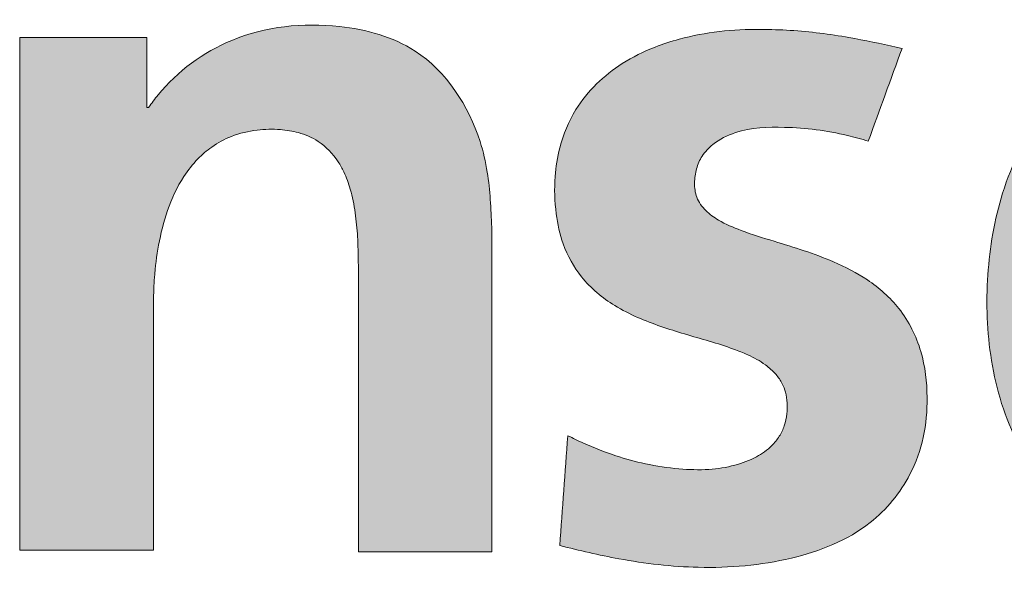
# Paper-space layout 'Hoja2' of a CAD drawing. Header units: millimetres. Extents: x 450 to 25135, y 150 to 17673.
# Tile 8 of 19: x 19752 to 20186, y 608 to 852. Entities that reach past the tile are written whole.
import ezdxf

# ---------------------------------------------------------------- set-up
doc = ezdxf.new("R2010")
doc.units = ezdxf.units.MM

# ---------------------------------------------------------------- blocks, each defined once
blk = doc.blocks.new('Bloque1')
at = {"linetype": 'Continuous', "ltscale": 35}
h = blk.add_hatch(color=7, dxfattribs=at)
edge = h.paths.add_edge_path(flags=0)
edge.add_line((221.61, 248.76), (280.67, 248.76))
edge.add_line((280.67, 248.76), (280.67, 359.42))
edge.add_spline(control_points=[(280.67, 359.42), (280.68, 360.31), (280.7, 363.48), (281.07, 371.47), (282.68, 383.75), (286.38, 399), (292.39, 411.94), (299.54, 421.1), (306.61, 427.2), (315.4, 431.94), (325.84, 434.37), (335.87, 434.57), (345.08, 433.14), (354.48, 429.13), (361, 422.34), (365.13, 414.78), (367.86, 407.26), (369.76, 397.62), (370.67, 387.59), (370.97, 377.88), (370.98, 371.73), (370.98, 368.53)], knot_values=[0, 0, 0, 0, 0.014108, 0.050137, 0.12665, 0.210017, 0.297932, 0.350316, 0.392835, 0.445136, 0.506872, 0.560743, 0.603219, 0.653697, 0.720022, 0.747327, 0.789984, 0.846083, 0.902618, 0.949361, 1, 1, 1, 1], weights=[1, 1, 1, 1, 1, 1, 1, 1, 1, 1, 1, 1, 1, 1, 1, 1, 1, 1, 1, 1, 1, 1], degree=3, periodic=0)
edge.add_line((370.98, 368.53), (370.98, 248.15))
edge.add_line((370.98, 248.15), (429.79, 248.15))
edge.add_line((429.79, 248.15), (429.79, 391.24))
edge.add_spline(control_points=[(429.79, 391.24), (429.46, 399.37), (428.93, 412.13), (422.4, 440.43), (402.67, 470.83), (358.51, 482.72), (316.13, 478.36), (289.21, 458.57), (279.81, 445.89), (278.43, 444.02)], knot_values=[4, 4, 4, 4, 4.111727, 4.175295, 4.401008, 4.562165, 4.782362, 4.967907, 5, 5, 5, 5], weights=[1, 1, 1, 1, 1, 1, 1, 1, 1, 1], degree=3, periodic=0)
edge.add_line((278.43, 444.02), (277.65, 444.02))
edge.add_line((277.65, 444.02), (277.65, 474.84))
edge.add_line((277.65, 474.84), (221.61, 474.84))
edge.add_line((221.61, 474.84), (221.61, 248.76))
h = blk.add_hatch(color=7, dxfattribs=at)
edge = h.paths.add_edge_path(flags=0)
edge.add_spline(control_points=[(459.81, 250.85), (468.46, 248.75), (488.53, 243.9), (522.89, 239.96), (561.17, 243.18), (595.6, 256.53), (613.77, 278.7), (620.87, 298.51), (622.42, 317.05), (620.16, 336.93), (610.92, 355.53), (596.35, 368.27), (577.43, 377.96), (558.27, 383.83), (541.06, 389.1), (530.8, 393.44), (523.89, 398.26), (519.79, 404.02), (518.95, 410.74), (519.82, 417), (522.45, 423.01), (528.1, 429.07), (540.41, 434.96), (561.09, 435.85), (580.76, 433.52), (592.79, 430.05), (595.86, 429.17)], knot_values=[2, 2, 2, 2, 2.059912, 2.138972, 2.231529, 2.317091, 2.37896, 2.41776, 2.457291, 2.503214, 2.550983, 2.593172, 2.631209, 2.693415, 2.727668, 2.75244, 2.768008, 2.784005, 2.798244, 2.812447, 2.826168, 2.841745, 2.867174, 2.915736, 2.97856, 3, 3, 3, 3], weights=[1, 1, 1, 1, 1, 1, 1, 1, 1, 1, 1, 1, 1, 1, 1, 1, 1, 1, 1, 1, 1, 1, 1, 1, 1, 1, 1], degree=3, periodic=0)
edge.add_line((595.86, 429.17), (610.77, 470.08))
edge.add_spline(control_points=[(610.77, 470.08), (609.92, 470.26), (602.13, 471.94), (585.86, 475.51), (565.8, 477.97), (546.68, 478.64), (530.19, 477.95), (514.57, 475.02), (500.16, 470.31), (487.61, 464.09), (475.64, 454.78), (465.63, 442.4), (459.65, 428.12), (457.21, 412.39), (457.69, 398.02), (460.94, 382.7), (469.12, 367.91), (481.52, 357.62), (497.23, 349.68), (515.01, 343.9), (531.57, 339.47), (543.44, 334.78), (549.94, 331.28), (555.04, 326.8), (557.9, 322.53), (559.59, 318.24), (560.24, 313.71), (560.12, 308.71), (559.05, 303.69), (556.77, 298.91), (552.79, 294), (546.19, 289.35), (536.65, 285.83), (525.04, 284.03), (511.73, 284.48), (497.96, 286.53), (483.87, 290.43), (472.51, 294.83), (465.63, 298.17), (463.32, 299.29)], knot_values=[0, 0, 0, 0, 0.005653, 0.051977, 0.108664, 0.137127, 0.176746, 0.216073, 0.24029, 0.2755, 0.306859, 0.338493, 0.378336, 0.406147, 0.441816, 0.471537, 0.507617, 0.549768, 0.574349, 0.622211, 0.671374, 0.68606, 0.705384, 0.71922, 0.729875, 0.738587, 0.749066, 0.759494, 0.771085, 0.782308, 0.793676, 0.811965, 0.834198, 0.859455, 0.888117, 0.920718, 0.950113, 0.983265, 1, 1, 1, 1], weights=[1, 1, 1, 1, 1, 1, 1, 1, 1, 1, 1, 1, 1, 1, 1, 1, 1, 1, 1, 1, 1, 1, 1, 1, 1, 1, 1, 1, 1, 1, 1, 1, 1, 1, 1, 1, 1, 1, 1, 1], degree=3, periodic=0)
edge.add_line((463.32, 299.29), (459.81, 250.85))
h = blk.add_hatch(color=7, dxfattribs=at)
edge = h.paths.add_edge_path(flags=0)
edge.add_spline(control_points=[(861.25, 341.58), (861.03, 351.65), (860.58, 372.1), (855.69, 403.02), (845.87, 430.3), (827.33, 456.43), (794.85, 475.92), (756.69, 479.89), (726.09, 476.3), (698.49, 466.4), (671.35, 444.16), (653.68, 407.84), (647.31, 369.9), (648.65, 331.92), (659.81, 294.32), (684.55, 263.86), (720.69, 245.25), (764.61, 239.51), (808.39, 242.77), (834.35, 254.56), (844.62, 259.23)], knot_values=[2, 2, 2, 2, 2.046636, 2.094673, 2.144469, 2.179489, 2.241297, 2.312824, 2.353394, 2.38323, 2.447727, 2.509726, 2.566319, 2.624545, 2.684606, 2.744772, 2.800798, 2.868547, 2.948019, 3, 3, 3, 3], weights=[1, 1, 1, 1, 1, 1, 1, 1, 1, 1, 1, 1, 1, 1, 1, 1, 1, 1, 1, 1, 1], degree=3, periodic=0)
edge.add_line((844.62, 259.23), (844.62, 307.2))
edge.add_spline(control_points=[(844.62, 307.2), (841, 305.22), (833.26, 300.99), (820.22, 294.96), (805.49, 289.55), (788.9, 285.57), (773.23, 284.04), (757.97, 284.64), (744.78, 287.42), (732.95, 292.6), (722.48, 300.05), (713.9, 310.07), (708.01, 322.36), (705.63, 332.28), (704.76, 338.63), (704.59, 340.89), (704.53, 341.58)], knot_values=[0, 0, 0, 0, 0.070474, 0.150335, 0.244816, 0.33762, 0.440531, 0.512328, 0.597394, 0.66882, 0.731042, 0.815182, 0.890714, 0.961299, 0.988276, 1, 1, 1, 1], weights=[1, 1, 1, 1, 1, 1, 1, 1, 1, 1, 1, 1, 1, 1, 1, 1, 1], degree=3, periodic=0)
edge.add_line((704.53, 341.58), (861.25, 341.58))
edge = h.paths.add_edge_path(flags=0)
edge.add_spline(control_points=[(704.53, 382.06), (704.62, 382.99), (704.9, 385.91), (705.78, 391.66), (708.23, 401.7), (713.7, 414.02), (723.83, 425.45), (735.55, 432.04), (746.06, 434.7), (755.12, 435.49), (765.07, 435.18), (778.02, 432.17), (791.54, 422.65), (799.63, 408.7), (803.66, 394.86), (804.49, 386.31), (804.9, 382.06)], knot_values=[0, 0, 0, 0, 0.017075, 0.053986, 0.106701, 0.206715, 0.298238, 0.38232, 0.449502, 0.495974, 0.549057, 0.631866, 0.736734, 0.842394, 0.921775, 1, 1, 1, 1], weights=[1, 1, 1, 1, 1, 1, 1, 1, 1, 1, 1, 1, 1, 1, 1, 1, 1], degree=3, periodic=0)
edge.add_line((804.9, 382.06), (704.53, 382.06))
at = {"color": 8, "linetype": 'Continuous', "lineweight": 0, "ltscale": 35, "true_color": 0x808080}
for points, knots in [([(429.79, 391.24), (429.46, 399.37), (428.93, 412.13), (422.4, 440.43), (402.67, 470.83), (358.51, 482.72), (316.13, 478.36), (289.21, 458.57), (279.81, 445.89), (278.43, 444.02)], [4, 4, 4, 4, 4.111727, 4.175295, 4.401008, 4.562165, 4.782362, 4.967907, 5, 5, 5, 5]), ([(610.77, 470.08), (609.92, 470.26), (602.13, 471.94), (585.86, 475.51), (565.8, 477.97), (546.68, 478.64), (530.19, 477.95), (514.57, 475.02), (500.16, 470.31), (487.61, 464.09), (475.64, 454.78), (465.63, 442.4), (459.65, 428.12), (457.21, 412.39), (457.69, 398.02), (460.94, 382.7), (469.12, 367.91), (481.52, 357.62), (497.23, 349.68), (515.01, 343.9), (531.57, 339.47), (543.44, 334.78), (549.94, 331.28), (555.04, 326.8), (557.9, 322.53), (559.59, 318.24), (560.24, 313.71), (560.12, 308.71), (559.05, 303.69), (556.77, 298.91), (552.79, 294), (546.19, 289.35), (536.65, 285.83), (525.04, 284.03), (511.73, 284.48), (497.96, 286.53), (483.87, 290.43), (472.51, 294.83), (465.63, 298.17), (463.32, 299.29)], [0, 0, 0, 0, 0.005653, 0.051977, 0.108664, 0.137127, 0.176746, 0.216073, 0.24029, 0.2755, 0.306859, 0.338493, 0.378336, 0.406147, 0.441816, 0.471537, 0.507617, 0.549768, 0.574349, 0.622211, 0.671374, 0.68606, 0.705384, 0.71922, 0.729875, 0.738587, 0.749066, 0.759494, 0.771085, 0.782308, 0.793676, 0.811965, 0.834198, 0.859455, 0.888117, 0.920718, 0.950113, 0.983265, 1, 1, 1, 1]), ([(861.25, 341.58), (861.03, 351.65), (860.58, 372.1), (855.69, 403.02), (845.87, 430.3), (827.33, 456.43), (794.85, 475.92), (756.69, 479.89), (726.09, 476.3), (698.49, 466.4), (671.35, 444.16), (653.68, 407.84), (647.31, 369.9), (648.65, 331.92), (659.81, 294.32), (684.55, 263.86), (720.69, 245.25), (764.61, 239.51), (808.39, 242.77), (834.35, 254.56), (844.62, 259.23)], [2, 2, 2, 2, 2.046636, 2.094673, 2.144469, 2.179489, 2.241297, 2.312824, 2.353394, 2.38323, 2.447727, 2.509726, 2.566319, 2.624545, 2.684606, 2.744772, 2.800798, 2.868547, 2.948019, 3, 3, 3, 3]), ([(280.67, 359.42), (280.68, 360.31), (280.7, 363.48), (281.07, 371.47), (282.68, 383.75), (286.38, 399), (292.39, 411.94), (299.54, 421.1), (306.61, 427.2), (315.4, 431.94), (325.84, 434.37), (335.87, 434.57), (345.08, 433.14), (354.48, 429.13), (361, 422.34), (365.13, 414.78), (367.86, 407.26), (369.76, 397.62), (370.67, 387.59), (370.97, 377.88), (370.98, 371.73), (370.98, 368.53)], [0, 0, 0, 0, 0.014108, 0.050137, 0.12665, 0.210017, 0.297932, 0.350316, 0.392835, 0.445136, 0.506872, 0.560743, 0.603219, 0.653697, 0.720022, 0.747327, 0.789984, 0.846083, 0.902618, 0.949361, 1, 1, 1, 1]), ([(459.81, 250.85), (468.46, 248.75), (488.53, 243.9), (522.89, 239.96), (561.17, 243.18), (595.6, 256.53), (613.77, 278.7), (620.87, 298.51), (622.42, 317.05), (620.16, 336.93), (610.92, 355.53), (596.35, 368.27), (577.43, 377.96), (558.27, 383.83), (541.06, 389.1), (530.8, 393.44), (523.89, 398.26), (519.79, 404.02), (518.95, 410.74), (519.82, 417), (522.45, 423.01), (528.1, 429.07), (540.41, 434.96), (561.09, 435.85), (580.76, 433.52), (592.79, 430.05), (595.86, 429.17)], [2, 2, 2, 2, 2.059912, 2.138972, 2.231529, 2.317091, 2.37896, 2.41776, 2.457291, 2.503214, 2.550983, 2.593172, 2.631209, 2.693415, 2.727668, 2.75244, 2.768008, 2.784005, 2.798244, 2.812447, 2.826168, 2.841745, 2.867174, 2.915736, 2.97856, 3, 3, 3, 3])]:
    blk.add_open_spline(points, degree=3, knots=knots, dxfattribs=at)
for points in [[(277.65, 474.84), (258.97, 474.84), (240.29, 474.84), (221.61, 474.84)], [(221.61, 474.84), (221.61, 399.48), (221.61, 324.12), (221.61, 248.76)], [(277.65, 444.02), (277.65, 454.29), (277.65, 464.57), (277.65, 474.84)], [(595.86, 429.17), (600.83, 442.8), (605.8, 456.44), (610.77, 470.08)], [(278.43, 444.02), (278.17, 444.02), (277.91, 444.02), (277.65, 444.02)], [(429.79, 248.15), (429.79, 295.84), (429.79, 343.54), (429.79, 391.24)], [(370.98, 368.53), (370.98, 328.4), (370.98, 288.28), (370.98, 248.15)], [(280.67, 248.76), (280.67, 285.65), (280.67, 322.54), (280.67, 359.42)], [(463.32, 299.29), (462.15, 283.14), (460.98, 266.99), (459.81, 250.85)], [(221.61, 248.76), (241.3, 248.76), (260.98, 248.76), (280.67, 248.76)], [(370.98, 248.15), (390.58, 248.15), (410.19, 248.15), (429.79, 248.15)]]:
    blk.add_open_spline(points, degree=3, dxfattribs=at)

psp = doc.layouts.new('Hoja2')

# ---------------------------------------------------------------- block references
at = {"color": 7, "linetype": 'Continuous', "ltscale": 30}
psp.add_blockref('Bloque1', (19530.289, 368.939), dxfattribs=at)

doc.saveas('drawing.dxf')
